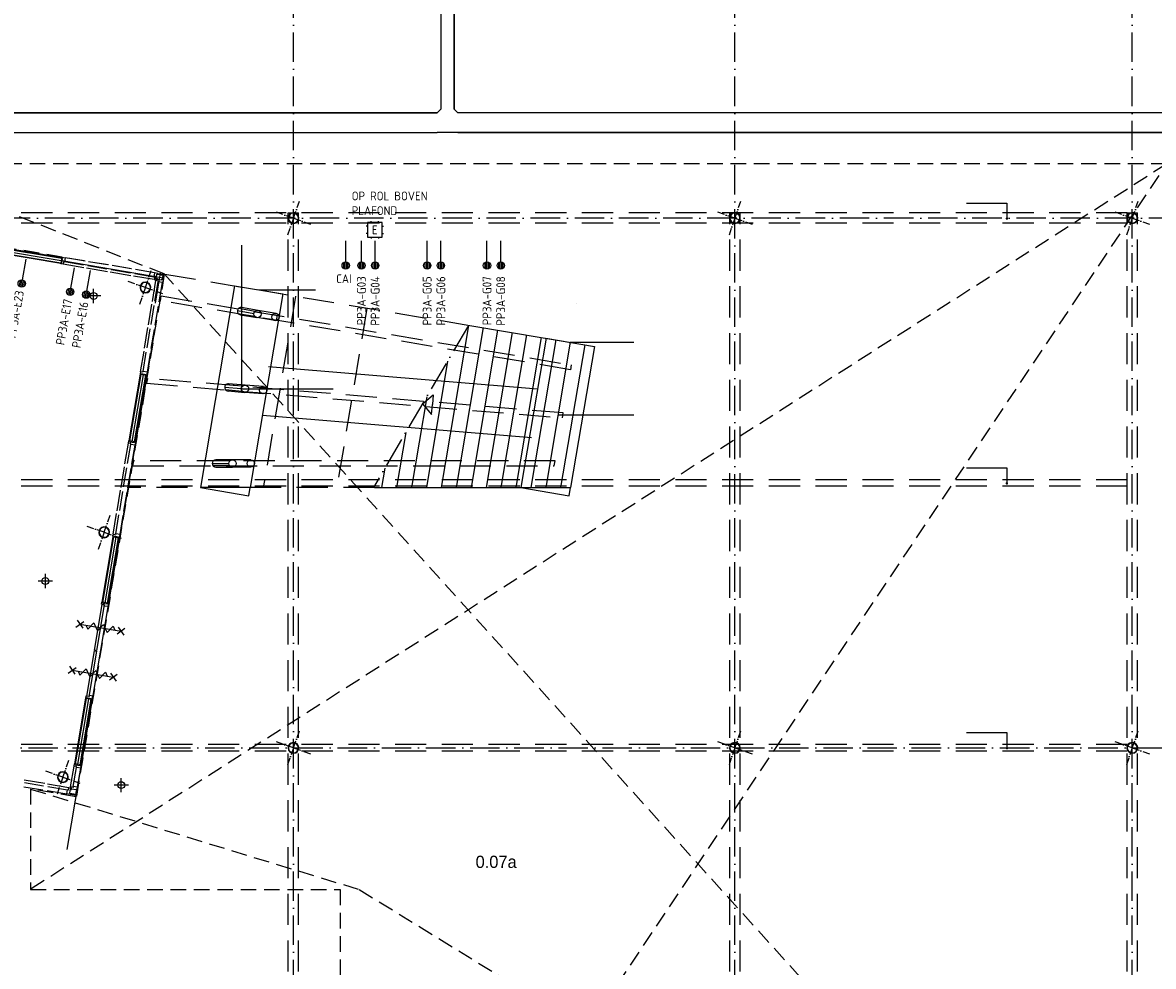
# Model space of a CAD drawing. Header units: millimetres. Extents: x 90707 to 450385, y -1262 to 949019.
# Tile 17 of 60: x 147026 to 170076, y 19153 to 38393. Entities that reach past the tile are written whole.
import ezdxf
from ezdxf.enums import TextEntityAlignment as Align

# ---------------------------------------------------------------- set-up
doc = ezdxf.new("R2010")
doc.units = ezdxf.units.MM
doc.header["$LTSCALE"] = 100
for name, pattern in [('B-SL0', [100000000.0, 0, -100000000.0]), ('DASHDOT', [9, 6, -1.5, 0, -1.5]), ('HIDDEN', [9.525, 6.35, -3.175]), ('HIDDEN2', [4.7625, 3.175, -1.5875])]:
    doc.linetypes.add(name, pattern=pattern)
doc.layers.get('0').update_dxf_attribs({"linetype": 'CONTINUOUS'})
for name, color, linetype in [('AL$7----_STRAMIEN', 1, 'DASHDOT'), ('AL$8----_HULPLIJNEN', 2, 'CONTINUOUS'), ('AL22----_BINNENWAND', 7, 'CONTINUOUS'), ('AL28----_KONSTRUKTIE', 3, 'CONTINUOUS'), ('AL31----_BUITENKOZ', 7, 'CONTINUOUS'), ('AL32----_BINNENKOZ', 7, 'CONTINUOUS'), ('AL65----_BEVEILIGING', 7, 'CONTINUOUS'), ('ALL-----_REFLIJNEN', 8, 'CONTINUOUS'), ('BOUW', 8, 'CONTINUOUS'), ('EA61303-_ARCEER', 1, 'CONTINUOUS'), ('EB63104-_ATTRIB', 2, 'CONTINUOUS'), ('EB6441--_ATTRIB', 2, 'CONTINUOUS'), ('EL63104-_LICHT-ASP230V', 3, 'CONTINUOUS'), ('EL6441--_DATACOM', 3, 'CONTINUOUS'), ('KABELGOOT', 8, 'CONTINUOUS'), ('MAATV-BETON', 1, 'CONTINUOUS'), ('MV-BINNENBESTRATING', 1, 'CONTINUOUS'), ('MV-BINNENKOZIJN', 1, 'CONTINUOUS'), ('MV-STAALKOLOM', 1, 'CONTINUOUS'), ('TRAP', 7, 'CONTINUOUS'), ('VOLGNUMMER', 7, 'CONTINUOUS')]:
    doc.layers.add(name, color=color, linetype=linetype)
doc.styles.add('1_8', font='ISO', dxfattribs={"height": 1.8})
doc.styles.add('2_0', font='iso', dxfattribs={"height": 200})
doc.styles.add('BURO-025', font='BUROFONT.shx', dxfattribs={"height": 250})
doc.styles.get("Standard").update_dxf_attribs({"font": 'iso.shx'})

# ---------------------------------------------------------------- blocks, each defined once
blk = doc.blocks.new('ES4X2')
for p, q in [((-0.45, 1.4), (-0.45, 2.6)), ((-0.15, 1.27), (-0.15, 2.73)), ((0.15, 1.27), (0.15, 2.73)), ((0.45, 1.4), (0.45, 2.6)), ((0, 1.25), (0, -3))]:
    blk.add_line(p, q)
blk.add_circle((0, 2), 0.75)
at = {"style": '1_8', "flags": 8}
for tag, p in [('NUMMER', (1.25, 3.5)), ('CODE', (-1.25, 3.5))]:
    blk.add_attdef(tag, text='', height=1.8, rotation=90, dxfattribs=at).set_placement(p, align=Align.MIDDLE_LEFT)
blk.add_attdef('M_CODE', text='', height=1.8, dxfattribs=at).set_placement((0, 0), align=Align.MIDDLE_CENTER)
blk = doc.blocks.new('ES1116A2')
for p, q in [((-1.5, 0.75), (-1.75, 0.75)), ((-0.75, 1.5), (-0.75, 1.75)), ((0.75, 1.5), (0.75, 1.75)), ((1.5, 0.75), (1.75, 0.75)), ((-1.5, -0.75), (-1.75, -0.75)), ((-0.75, -1.5), (-0.75, -1.75)), ((0.75, -1.5), (0.75, -1.75)), ((1.5, -0.75), (1.75, -0.75))]:
    blk.add_line(p, q)
blk.add_lwpolyline([(-1.5, -1.5), (1.5, -1.5), (1.5, 1.5), (-1.5, 1.5)], close=True)
at = {"style": '1_8'}
for tag, flags, p in [('VERMOGEN', 9, (-2.5, 3.5)), ('GROEP', 8, (0, 3.5)), ('SCHAK', 8, (2.5, 3.5)), ('KAST', 9, (7, 3.5)), ('DOEL', 8, (-2.5, 0))]:
    blk.add_attdef(tag, text='', height=1.8, rotation=90, dxfattribs=dict(at, flags=flags)).set_placement(p, align=Align.MIDDLE_LEFT)
at = {"style": '1_8', "flags": 8}
blk.add_attdef('TAL', text='', height=1.8, rotation=90, dxfattribs=at).set_placement((2.5, 3.5), align=Align.MIDDLE_CENTER)
for tag, p in [('NUMMER', (0, 3)), ('CODE', (0, 0))]:
    blk.add_attdef(tag, text='', height=1.8, dxfattribs=at).set_placement(p, align=Align.MIDDLE)
at = {"style": '1_8', "flags": 9}
blk.add_attdef('M_CODE', text='', height=1.8, dxfattribs=at).set_placement((0, 0), align=Align.MIDDLE_CENTER)
blk = doc.blocks.new('EH100000')
at = {"linetype": 'ByBlock'}
for p, q in [((1, 0.5), (0, 0.5)), ((1, 0.5, 1), (0, 0.5, 1)), ((0, -0.5, 1), (1, -0.5, 1)), ((1, -0.5), (0, -0.5))]:
    blk.add_line(p, q, dxfattribs=at)
at = {"linetype": 'ByBlock', "invisible_edges": 15}
for points in [[(1, -0.5), (0, -0.5), (0, 0.5), (1, 0.5)], [(0, 0.5), (1, 0.5), (1, 0.5, 1), (0, 0.5, 1)], [(0, -0.5, 1), (1, -0.5, 1), (1, -0.5), (0, -0.5)]]:
    blk.add_3dface(points, dxfattribs=at)
at = {"linetype": 'ByBlock', "style": '2_0', "flags": 8}
blk.add_attdef('FUNCTIE', text='', height=0.5, dxfattribs=at).set_placement((0.5, 0), align=Align.MIDDLE)
at = {"linetype": 'ByBlock', "flags": 9}
blk.add_attdef('SCHOT', text='', height=0.5, dxfattribs=at).set_placement((0.5, 0), align=Align.MIDDLE)
blk = doc.blocks.new('KG3IFI')
at = {"linetype": 'B-SL0'}
for p, q in [((-210, 200), (-210, -200)), ((210, -200), (210, 200)), ((-135, -275), (135, -275))]:
    blk.add_line(p, q, dxfattribs=at)
at = {"linetype": 'ByBlock'}
for points in [[(-210, 200), (0, 200), (0, 200), (210, 200)], [(-135, -275), (-135, -275), (-210, -200), (-210, -200)], [(210, -200), (210, -200), (135, -275), (135, -275)]]:
    blk.add_lwpolyline(points, dxfattribs=at)
at = {"flags": 3}
blk.add_attdef('HULPSTUK', (0, 0), '', height=1, rotation=180, dxfattribs=at)
blk = doc.blocks.new('A$Cca306792')
at = {"layer": 'AL$7----_STRAMIEN'}
for points in [[(61428, 5550), (61428, 47073)], [(70428, 5550), (70428, 47073)], [(78528, 5550), (78528, 47073)], [(52428, 24870), (80709, 24870)]]:
    blk.add_lwpolyline(points, dxfattribs=at)
at = {"layer": 'AL$7----_STRAMIEN', "color": 1}
blk.add_lwpolyline([(101068, 35670), (52728, 35670), (28083, 35670)], dxfattribs=at)
at = {"layer": 'AL$8----_HULPLIJNEN', "color": 8, "linetype": 'DASHDOT', "ltscale": 0.25}
for p, q in [((61428, 35670), (61549, 36017)), ((70428, 35670), (70549, 36017)), ((78528, 35670), (78649, 36017)), ((61428, 35670), (61081, 35790)), ((70428, 35670), (70081, 35790)), ((78528, 35670), (78181, 35790)), ((61428, 35670), (61308, 35322)), ((61428, 35670), (61776, 35549)), ((70428, 35670), (70308, 35322)), ((70428, 35670), (70776, 35549)), ((78528, 35670), (78408, 35322)), ((78528, 35670), (78876, 35549)), ((58411, 34255), (58531, 34603)), ((58411, 34255), (58063, 34375)), ((58411, 34255), (58290, 33907)), ((58411, 34255), (58758, 34135)), ((57571, 29264), (57691, 29611)), ((57571, 29264), (57223, 29384)), ((57571, 29264), (57450, 28916)), ((57571, 29264), (57918, 29143)), ((61428, 24870), (61549, 25217)), ((70428, 24870), (70549, 25217)), ((78528, 24870), (78649, 25217)), ((61428, 24870), (61081, 24990)), ((70428, 24870), (70081, 24990)), ((78528, 24870), (78181, 24990)), ((61428, 24870), (61308, 24522)), ((61428, 24870), (61776, 24749)), ((70428, 24870), (70308, 24522)), ((70428, 24870), (70776, 24749)), ((78528, 24870), (78408, 24522)), ((78528, 24870), (78876, 24749)), ((56730, 24273), (56851, 24620)), ((56730, 24273), (56383, 24393)), ((56730, 24273), (56610, 23925)), ((56730, 24273), (57078, 24152))]:
    blk.add_line(p, q, dxfattribs=at)
at = {"layer": 'AL$8----_HULPLIJNEN', "color": 8}
for p, q in [((56707, 34803), (58775, 34454)), ((58618, 33937), (58721, 34547)), ((60227, 34289), (59534, 30175)), ((61213, 34123), (60548, 30175)), ((56819, 22801), (58607, 33418)), ((66577, 33220), (66064, 30175)), ((67563, 33054), (67078, 30175)), ((60922, 32647), (66404, 32192)), ((60797, 31654), (66279, 31199)), ((60549, 30175), (59535, 30175)), ((66064, 30175), (67078, 30175))]:
    blk.add_line(p, q, dxfattribs=at)
at = {"layer": 'AL$8----_HULPLIJNEN', "color": 8, "extrusion": (0, 0, -1)}
for p, q in [((60227, 34289), (61213, 34123)), ((66572, 33221), (67563, 33054))]:
    blk.add_line(p, q, dxfattribs=at)
at = {"layer": 'AL22----_BINNENWAND', "color": 8, "linetype": 'Continuous'}
for p, q in [((55370, 35076), (56705, 34851)), ((55355, 34982), (56689, 34757)), ((58097, 31126), (58325, 32483)), ((58190, 31111), (58419, 32468)), ((57543, 27835), (57767, 29170)), ((57636, 27819), (57861, 29154)), ((56988, 24542), (57213, 25879)), ((57082, 24527), (57307, 25863))]:
    blk.add_line(p, q, dxfattribs=at)
at = {"layer": 'AL22----_BINNENWAND', "color": 8}
for p, q in [((55373, 35091), (56707, 34866)), ((56686, 34743), (55352, 34967)), ((56707, 34866), (56686, 34743)), ((58082, 31129), (58310, 32486)), ((58434, 32465), (58205, 31108)), ((58310, 32486), (58434, 32465)), ((58205, 31108), (58082, 31129)), ((57528, 27838), (57752, 29172)), ((57876, 29152), (57651, 27817)), ((57752, 29172), (57876, 29152)), ((57651, 27817), (57528, 27838)), ((56974, 24545), (57198, 25881)), ((57322, 25860), (57097, 24524)), ((57198, 25881), (57322, 25860)), ((57097, 24524), (56974, 24545))]:
    blk.add_line(p, q, dxfattribs=at)
at = {"layer": 'AL28----_KONSTRUKTIE', "color": 8}
for p, q in [((67204, 33934), (67204, 33934)), ((59534, 30175), (60520, 30009)), ((60520, 30009), (60548, 30175)), ((66064, 30175), (67050, 30009)), ((67050, 30009), (67078, 30175))]:
    blk.add_line(p, q, dxfattribs=at)
for centre, radius, start, end in [((61428, 35670), 110, 340.8893, 160.8893), ((61428, 35670), 102, 340.8893, 160.8893), ((70428, 35670), 110, 340.8893, 160.8893), ((70428, 35670), 102, 340.8893, 160.8893), ((78528, 35670), 110, 340.8893, 160.8893), ((78528, 35670), 102, 340.8893, 160.8893), ((61428, 35670), 110, 160.8893, 340.8893), ((61428, 35670), 102, 160.8893, 340.8893), ((70428, 35670), 110, 160.8893, 340.8893), ((70428, 35670), 102, 160.8893, 340.8893), ((78528, 35670), 110, 160.8893, 340.8893), ((78528, 35670), 102, 160.8893, 340.8893), ((58411, 34255), 110, 340.8893, 160.8893), ((58411, 34255), 102, 340.8893, 160.8893), ((58411, 34255), 110, 160.8893, 340.8893), ((58411, 34255), 102, 160.8893, 340.8893), ((57571, 29264), 110, 160.8893, 340.8893), ((57571, 29264), 110, 340.8893, 160.8893), ((57571, 29264), 102, 160.8893, 340.8893), ((57571, 29264), 102, 340.8893, 160.8893), ((61428, 24870), 110, 160.8893, 340.8893), ((61428, 24870), 110, 340.8893, 160.8893), ((61428, 24870), 102, 160.8893, 340.8893), ((61428, 24870), 102, 340.8893, 160.8893), ((70428, 24870), 110, 160.8893, 340.8893), ((70428, 24870), 110, 340.8893, 160.8893), ((70428, 24870), 102, 160.8893, 340.8893), ((70428, 24870), 102, 340.8893, 160.8893), ((78528, 24870), 110, 160.8893, 340.8893), ((78528, 24870), 110, 340.8893, 160.8893), ((78528, 24870), 102, 160.8893, 340.8893), ((78528, 24870), 102, 340.8893, 160.8893), ((56730, 24273), 110, 160.8893, 340.8893), ((56730, 24273), 110, 340.8893, 160.8893), ((56730, 24273), 102, 160.8893, 340.8893), ((56730, 24273), 102, 340.8893, 160.8893)]:
    blk.add_arc(centre, radius, start, end, dxfattribs=at)
at = {"layer": 'AL31----_BUITENKOZ', "color": 8, "linetype": 'Continuous'}
for p, q in [((57377, 26863), (57533, 27791)), ((57573, 27784), (57417, 26856)), ((57533, 27791), (57573, 27784)), ((57219, 25926), (57375, 26851)), ((57415, 26844), (57260, 25919)), ((57375, 26851), (57415, 26844)), ((57417, 26856), (57377, 26863)), ((57260, 25919), (57219, 25926))]:
    blk.add_line(p, q, dxfattribs=at)
at = {"layer": 'AL32----_BINNENKOZ', "color": 8, "linetype": 'HIDDEN2'}
for p, q in [((58797, 34530), (53117, 36775)), ((79230, 36774), (53117, 36775)), ((79230, 36774), (56068, 21985)), ((62473, 11736), (79230, 36774)), ((53117, 35491), (58797, 34527)), ((58797, 34527), (57003, 23874)), ((79428, 11720), (58797, 34530)), ((56070, 24031), (56068, 21981)), ((56070, 24031), (62770, 21982)), ((57003, 23874), (56070, 24031)), ((56068, 21981), (62378, 21982)), ((62378, 21982), (62378, 12360)), ((62770, 21982), (79428, 11720))]:
    blk.add_line(p, q, dxfattribs=at)
at = {"layer": 'AL32----_BINNENKOZ', "color": 8}
for p, q in [((56705, 34851), (56708, 34873)), ((56720, 34848), (56705, 34851)), ((56705, 34758), (56720, 34848)), ((56708, 34873), (56774, 34862)), ((56774, 34862), (56760, 34775)), ((57164, 34796), (56774, 34862)), ((56685, 34736), (56689, 34760)), ((56734, 34727), (56685, 34736)), ((56689, 34760), (56705, 34758)), ((56743, 34778), (56734, 34727)), ((57158, 34656), (56734, 34727)), ((56760, 34775), (56743, 34778)), ((57149, 34709), (56760, 34775)), ((57636, 34576), (57213, 34647)), ((57628, 34629), (57238, 34694)), ((57642, 34716), (57253, 34781)), ((58106, 34548), (57716, 34614)), ((58120, 34635), (57731, 34701)), ((58599, 34555), (58209, 34620)), ((58114, 34495), (57691, 34566)), ((58592, 34415), (58169, 34486)), ((58584, 34468), (58195, 34533)), ((58553, 33971), (58624, 34394)), ((58599, 34555), (58584, 34468)), ((58584, 34468), (58601, 34465)), ((58601, 34465), (58592, 34415)), ((58592, 34415), (58642, 34406)), ((58665, 34543), (58599, 34555)), ((58606, 33979), (58672, 34369)), ((58624, 34394), (58633, 34443)), ((58675, 34386), (58624, 34394)), ((58630, 34434), (58645, 34524)), ((58646, 34431), (58630, 34434)), ((58633, 34443), (58657, 34439)), ((58642, 34406), (58646, 34431)), ((58645, 34524), (58661, 34522)), ((58657, 34439), (58655, 34423)), ((58655, 34423), (58745, 34408)), ((58661, 34522), (58665, 34543)), ((58662, 34526), (58766, 34508)), ((58665, 34543), (58787, 34523)), ((58672, 34369), (58675, 34386)), ((58759, 34354), (58672, 34369)), ((58693, 33965), (58759, 34354)), ((58745, 34408), (58748, 34424)), ((58748, 34424), (58770, 34420)), ((58766, 34508), (58752, 34423)), ((58770, 34420), (58759, 34354)), ((58787, 34523), (58770, 34420)), ((58473, 33493), (58544, 33916)), ((58526, 33501), (58591, 33891)), ((58613, 33486), (58678, 33876)), ((58392, 33015), (58463, 33438)), ((58445, 33023), (58511, 33412)), ((58532, 33008), (58598, 33398)), ((58312, 32536), (58383, 32959)), ((58365, 32545), (58430, 32934)), ((58452, 32530), (58517, 32919)), ((58312, 32536), (58303, 32487)), ((58362, 32528), (58312, 32536)), ((58365, 32545), (58362, 32528)), ((58452, 32530), (58365, 32545)), ((58440, 32464), (58452, 32530)), ((58303, 32487), (58328, 32483)), ((58328, 32483), (58331, 32499)), ((58331, 32499), (58421, 32483)), ((58421, 32483), (58419, 32468)), ((58419, 32468), (58440, 32464)), ((58067, 31081), (58075, 31130)), ((58075, 31130), (58100, 31126)), ((58100, 31126), (58097, 31110)), ((57995, 30658), (58067, 31081)), ((58049, 30666), (58114, 31055)), ((58117, 31072), (58067, 31081)), ((58097, 31110), (58188, 31095)), ((58114, 31055), (58117, 31072)), ((58201, 31041), (58114, 31055)), ((58135, 30651), (58201, 31041)), ((58188, 31095), (58190, 31111)), ((58190, 31111), (58212, 31107)), ((58212, 31107), (58201, 31041)), ((57915, 30179), (57986, 30602)), ((57968, 30188), (58034, 30577)), ((58055, 30173), (58120, 30563)), ((57834, 29701), (57906, 30124)), ((57887, 29709), (57953, 30099)), ((57974, 29695), (58040, 30084)), ((57754, 29223), (57825, 29646)), ((57807, 29231), (57873, 29621)), ((57894, 29216), (57959, 29606)), ((57754, 29223), (57746, 29173)), ((57746, 29173), (57770, 29169)), ((57804, 29214), (57754, 29223)), ((57770, 29169), (57773, 29185)), ((57773, 29185), (57864, 29170)), ((57807, 29231), (57804, 29214)), ((57894, 29216), (57807, 29231)), ((57864, 29170), (57861, 29154)), ((57861, 29154), (57883, 29150)), ((57883, 29150), (57894, 29216)), ((57514, 27796), (57521, 27839)), ((57580, 27785), (57514, 27796)), ((57521, 27839), (57546, 27835)), ((57546, 27835), (57543, 27819)), ((57543, 27819), (57631, 27804)), ((57576, 27761), (57580, 27785)), ((57647, 27750), (57576, 27761)), ((57631, 27804), (57633, 27820)), ((57633, 27820), (57658, 27816)), ((57658, 27816), (57647, 27750)), ((57199, 25925), (57192, 25882)), ((57192, 25882), (57216, 25878)), ((57265, 25914), (57199, 25925)), ((57216, 25878), (57219, 25894)), ((57219, 25894), (57307, 25879)), ((57269, 25937), (57265, 25914)), ((57340, 25925), (57269, 25937)), ((57307, 25879), (57304, 25863)), ((57304, 25863), (57329, 25859)), ((57329, 25859), (57340, 25925)), ((56887, 24074), (56958, 24497)), ((56940, 24082), (57006, 24472)), ((56958, 24497), (56967, 24546)), ((57009, 24488), (56958, 24497)), ((56967, 24546), (56991, 24542)), ((56991, 24542), (56989, 24526)), ((56989, 24526), (57079, 24511)), ((57006, 24472), (57009, 24488)), ((57093, 24457), (57006, 24472)), ((57027, 24067), (57093, 24457)), ((57079, 24511), (57082, 24527)), ((57082, 24527), (57104, 24523)), ((57104, 24523), (57093, 24457)), ((55939, 24218), (56362, 24147)), ((55933, 24078), (56322, 24013)), ((55947, 24165), (56337, 24099)), ((56411, 23998), (56810, 23930)), ((56417, 24138), (56850, 24065)), ((56425, 24084), (56825, 24017)), ((56810, 23930), (56825, 24017)), ((56825, 24017), (56842, 24014)), ((56842, 24014), (56850, 24065)), ((56850, 24065), (56899, 24056)), ((56879, 24034), (56864, 23944)), ((56887, 24074), (56879, 24024)), ((56895, 24032), (56879, 24034)), ((56879, 24024), (56903, 24020)), ((56937, 24065), (56887, 24074)), ((56899, 24056), (56895, 24032)), ((56903, 24020), (56906, 24036)), ((56906, 24036), (56997, 24021)), ((56940, 24082), (56937, 24065)), ((57027, 24067), (56940, 24082)), ((56998, 24004), (56984, 23919)), ((56997, 24021), (56994, 24005)), ((56994, 24005), (57016, 24001)), ((57016, 24001), (56999, 23899)), ((57016, 24001), (57027, 24067)), ((56876, 23919), (56810, 23930)), ((56864, 23944), (56880, 23941)), ((56880, 23941), (56876, 23919)), ((56999, 23899), (56876, 23919)), ((56984, 23919), (56879, 23937))]:
    blk.add_line(p, q, dxfattribs=at)
at = {"layer": 'AL65----_BEVEILIGING', "color": 8, "linetype": 'Continuous'}
for p, q in [((56996, 27333), (57157, 27448)), ((57019, 27471), (57134, 27310)), ((57076, 27391), (57915, 27249)), ((57200, 27370), (57236, 27288)), ((57236, 27288), (57360, 27419)), ((57360, 27419), (57397, 27337)), ((57397, 27337), (57434, 27254)), ((57434, 27254), (57557, 27386)), ((57557, 27386), (57594, 27303)), ((57594, 27303), (57631, 27221)), ((57631, 27221), (57754, 27352)), ((57754, 27352), (57791, 27270)), ((57834, 27192), (57995, 27307)), ((57857, 27330), (57972, 27169)), ((56838, 26395), (56999, 26510)), ((56861, 26533), (56976, 26372)), ((56918, 26452), (57757, 26311)), ((57042, 26431), (57078, 26349)), ((57078, 26349), (57202, 26481)), ((57202, 26481), (57239, 26398)), ((57239, 26398), (57276, 26316)), ((57276, 26316), (57399, 26447)), ((57399, 26447), (57436, 26365)), ((57436, 26365), (57473, 26283)), ((57473, 26283), (57596, 26414)), ((57596, 26414), (57633, 26332)), ((57676, 26254), (57837, 26369)), ((57699, 26392), (57814, 26230))]:
    blk.add_line(p, q, dxfattribs=at)
at = {"layer": 'ALL-----_REFLIJNEN', "color": 8, "linetype": 'Continuous'}
for p, q in [((55362, 35029), (56697, 34804)), ((58143, 31118), (58372, 32475)), ((57589, 27827), (57814, 29162)), ((57035, 24535), (57260, 25871))]:
    blk.add_line(p, q, dxfattribs=at)
at = {"layer": 'MAATV-BETON', "color": 8}
for p, q in [((60380, 32191), (60380, 35115)), ((60720, 34206), (61879, 34206)), ((67070, 33137), (68368, 33137)), ((60380, 32191), (62241, 32191)), ((66821, 31656), (68368, 31656))]:
    blk.add_line(p, q, dxfattribs=at)
at = {"layer": 'MV-BINNENBESTRATING', "color": 8}
for p, q in [((57355, 33936), (57355, 34227)), ((57500, 34082), (57210, 34082)), ((56372, 28125), (56372, 28415)), ((56518, 28270), (56227, 28270)), ((57919, 23965), (57919, 24255)), ((57919, 23965), (57919, 24255)), ((58064, 24110), (57774, 24110)), ((58064, 24110), (57774, 24110))]:
    blk.add_line(p, q, dxfattribs=at)
at = {"layer": 'MV-BINNENKOZIJN'}
for p, q in [((75150, 35977), (75972, 35977)), ((75972, 35977), (75972, 35659)), ((75150, 30580), (75972, 30580)), ((75972, 30580), (75972, 30262)), ((75150, 25181), (75972, 25181)), ((75972, 25181), (75972, 24863))]:
    blk.add_line(p, q, dxfattribs=at)
at = {"layer": 'MV-BINNENKOZIJN', "color": 2, "linetype": 'HIDDEN'}
for p, q in [((78423, 35776), (53434, 35776)), ((78423, 35565), (53434, 35565)), ((78423, 30337), (53434, 30337)), ((78423, 30202), (53434, 30202)), ((78423, 24937), (53434, 24937)), ((78423, 24802), (53434, 24802))]:
    blk.add_line(p, q, dxfattribs=at)
at = {"layer": 'MV-BINNENKOZIJN', "color": 6}
for p, q in [((61323, 35776), (61533, 35776)), ((70323, 35776), (70533, 35776)), ((78423, 35776), (78633, 35776))]:
    blk.add_line(p, q, dxfattribs=at)
at = {"layer": 'MV-BINNENKOZIJN', "color": 2, "linetype": 'HIDDEN'}
for points in [[(61323, 11736), (61323, 35776)], [(61533, 11736), (61533, 35776)], [(70323, 11736), (70323, 35776)], [(70533, 11736), (70533, 35776)], [(78423, 11736), (78423, 35776)], [(78633, 11736), (78633, 35776)]]:
    blk.add_lwpolyline(points, dxfattribs=at)
at = {"layer": 'MV-BINNENKOZIJN', "const_width": 25}
for points in [[(75960, 35659, 1), (75985, 35659, 1)], [(75960, 30262, 1), (75985, 30262, 1)], [(75960, 24863, 1), (75985, 24863, 1)]]:
    blk.add_lwpolyline(points, format="xyb", close=True, dxfattribs=at)
at = {"layer": 'MV-STAALKOLOM', "color": 8}
for centre in [(57355, 34082), (56372, 28270), (57919, 24110), (57919, 24110)]:
    blk.add_circle(centre, 70.2, dxfattribs=at)
at = {"layer": 'TRAP', "color": 8, "linetype": 'HIDDEN'}
for p, q in [((58809, 34528), (65022, 33482)), ((58718, 33985), (58734, 34084)), ((67076, 32578), (58718, 33985)), ((58734, 34084), (67093, 32677)), ((61472, 34080), (60814, 30175)), ((61074, 33727), (60708, 33788)), ((62928, 33834), (62313, 30179)), ((61049, 33579), (60684, 33640)), ((67093, 32677), (67076, 32578)), ((58451, 32401), (58434, 32302)), ((58434, 32302), (66911, 31598)), ((66928, 31697), (58451, 32401)), ((60804, 32086), (60435, 32116)), ((60817, 32235), (60447, 32266)), ((66911, 31598), (66928, 31697)), ((58168, 30718), (58151, 30618)), ((66763, 30718), (58168, 30718)), ((60559, 30743), (60188, 30743)), ((66746, 30618), (66763, 30718)), ((58151, 30618), (66746, 30618)), ((60559, 30593), (60188, 30593)), ((63081, 30175), (58076, 30175))]:
    blk.add_line(p, q, dxfattribs=at)
at = {"layer": 'TRAP', "color": 8}
for p, q in [((60287, 33783), (60622, 33727)), ((60299, 33728), (60634, 33672)), ((60316, 33831), (60651, 33774)), ((60348, 33697), (60684, 33640)), ((60708, 33788), (60373, 33845)), ((61087, 33599), (61099, 33673)), ((64998, 33482), (64442, 30175)), ((65295, 33436), (64746, 30175)), ((65022, 33482), (67366, 33087)), ((65591, 33386), (65050, 30175)), ((65887, 33336), (65354, 30175)), ((66182, 33287), (65659, 30175)), ((66478, 33233), (65963, 30175)), ((66774, 33187), (66267, 30175)), ((67070, 33137), (66571, 30175)), ((67366, 33087), (66875, 30175)), ((64572, 32755), (64138, 30175)), ((60053, 32276), (60391, 32247)), ((60447, 32266), (60108, 32294)), ((60027, 32225), (60366, 32197)), ((60044, 32172), (60383, 32144)), ((60096, 32145), (60435, 32116)), ((64060, 31883), (64276, 32066)), ((64276, 32066), (64260, 31867)), ((64145, 32028), (63833, 30175)), ((64060, 31883), (64243, 31667)), ((64243, 31667), (64260, 31867)), ((63719, 31301), (63529, 30175)), ((59772, 30668), (60113, 30668)), ((60134, 30720), (59793, 30720)), ((60188, 30743), (59847, 30743)), ((60134, 30616), (59793, 30616)), ((59847, 30593), (60188, 30593)), ((63292, 30573), (63225, 30175)), ((63081, 30175), (66875, 30175))]:
    blk.add_line(p, q, dxfattribs=at)
at = {"layer": 'TRAP', "color": 8, "linetype": 'DASHDOT'}
blk.add_line((64998, 33482), (63058, 30175), dxfattribs=at)
at = {"layer": 'TRAP', "color": 8}
for centre in [(60696, 33714), (61062, 33653), (60441, 32191), (60811, 32160), (60188, 30668), (60559, 30668)]:
    blk.add_circle(centre, 75, dxfattribs=at)
for centre, start, end in [((60361, 33771), 80.4447, 260.4447), ((60102, 32219), 85.2558, 265.2558), ((59847, 30668), 90, 270)]:
    blk.add_arc(centre, 75, start, end, dxfattribs=at)
at = {"layer": 'KABELGOOT', "zscale": 60}
for p, xscale, yscale, rotation in [((64569, 37891), 7723.999999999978, 270, 90), ((64359, 37616), 23591.03645828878, 400, 179.9999999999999)]:
    blk.add_blockref('EH100000', p, dxfattribs=dict(at, xscale=xscale, yscale=yscale, rotation=rotation))
at = {"layer": 'KABELGOOT', "rotation": 179.9999999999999}
blk.add_blockref('KG3IFI', (64569, 37616), dxfattribs=at)
at = {"layer": 'KABELGOOT', "xscale": 14483.83556155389, "yscale": 400, "zscale": 60}
blk.add_blockref('EH100000', (64779, 37616), dxfattribs=at)
at = {"layer": 'BOUW', "style": 'BURO-025'}
blk.add_text('0.07a', height=250, dxfattribs=at).set_placement((65142, 22422))
at = {"layer": 'VOLGNUMMER', "color": 252, "linetype": 'ByBlock'}
for tag, p in [('0.28', (16187, 74214)), ('0.17', (62961, 72994)), ('0.16', (78893, 73105)), ('0.29', (35887, 72529)), ('0.18', (53124, 64542)), ('0.701', (85482, 63517)), ('0.30', (29366, 63128)), ('0.32', (36092, 63166)), ('0.12', (90689, 63024)), ('0.29A', (33165, 62745)), ('0.30', (38191, 61494)), ('0.19', (61479, 61433)), ('0.27', (17657, 61363)), ('0.14', (89762, 60088)), ('0.33', (45869, 59450)), ('0.15', (73454, 57402)), ('0.801', (112714, 57073)), ('0.25', (28058, 57013)), ('0.18A', (61029, 56759)), ('0.26A', (36299, 54851)), ('0.20', (60895, 53506)), ('0.800', (90980, 50804)), ('0.25A', (73288, 48435)), ('0.21', (58702, 48178)), ('0.300', (94483, 48257)), ('0.24', (35041, 47783)), ('0.102', (87631, 47613)), ('0.26', (18559, 46119)), ('0.203', (95795, 46197)), ('0.802', (68387, 42721)), ('0.204', (95497, 42149)), ('0.07B', (66790, 38909)), ('0.702', (95327, 36513))]:
    blk.add_attdef(tag, text='', height=250, dxfattribs=at).set_placement(p, align=Align.MIDDLE_CENTER)
at = {"layer": 'VOLGNUMMER', "color": 8, "linetype": 'ByBlock'}
blk.add_attdef('0.600', text='', height=250, dxfattribs=at).set_placement((96800, 48300), align=Align.MIDDLE_CENTER)

msp = doc.modelspace()

# ---------------------------------------------------------------- block references
at = {"layer": 'EL63104-_LICHT-ASP230V'}
ref = msp.add_blockref('ES1116A2', (154205, 34167), dxfattribs=dict(at, xscale=100, yscale=100, zscale=100))
ref.add_attrib('CODE', 'E', dxfattribs={"layer": 'EB63104-_ATTRIB', "color": 1, "height": 180, "style": '1_8', "flags": 8}).set_placement((154205, 34167), align=Align.MIDDLE)
at = {"layer": 'EL6441--_DATACOM'}
msp.add_blockref('A$Cca306792', (91118, -1262), dxfattribs=at)
ref = msp.add_blockref('ES4X2', (153612, 33641), dxfattribs=dict(at, xscale=100, yscale=100, zscale=100, rotation=180))
ref.add_attrib('CODE', 'CAI', dxfattribs={"layer": 'EB6441--_ATTRIB', "color": 1, "height": 180, "style": '1_8', "flags": 8}).set_placement((153732, 33171), align=Align.MIDDLE_RIGHT)
ref = msp.add_blockref('ES4X2', (153932, 33641), dxfattribs=dict(at, xscale=100, yscale=100, zscale=100, rotation=180))
ref.add_attrib('CODE', 'PP3A-G03', dxfattribs={"layer": 'EB6441--_ATTRIB', "color": 1, "height": 180, "rotation": 90, "style": '1_8', "flags": 8}).set_placement((153932, 33221), align=Align.MIDDLE_RIGHT)
ref = msp.add_blockref('ES4X2', (154212, 33641), dxfattribs=dict(at, xscale=100, yscale=100, zscale=100, rotation=180))
ref.add_attrib('CODE', 'PP3A-G04', dxfattribs={"layer": 'EB6441--_ATTRIB', "color": 1, "height": 180, "rotation": 90, "style": '1_8', "flags": 8}).set_placement((154212, 33221), align=Align.MIDDLE_RIGHT)
ref = msp.add_blockref('ES4X2', (155272, 33641), dxfattribs=dict(at, xscale=100, yscale=100, zscale=100, rotation=180))
ref.add_attrib('CODE', 'PP3A-G05', dxfattribs={"layer": 'EB6441--_ATTRIB', "color": 1, "height": 180, "rotation": 90, "style": '1_8', "flags": 8}).set_placement((155272, 33221), align=Align.MIDDLE_RIGHT)
ref = msp.add_blockref('ES4X2', (155552, 33641), dxfattribs=dict(at, xscale=100, yscale=100, zscale=100, rotation=180))
ref.add_attrib('CODE', 'PP3A-G06', dxfattribs={"layer": 'EB6441--_ATTRIB', "color": 1, "height": 180, "rotation": 90, "style": '1_8', "flags": 8}).set_placement((155552, 33221), align=Align.MIDDLE_RIGHT)
ref = msp.add_blockref('ES4X2', (156492, 33641), dxfattribs=dict(at, xscale=100, yscale=100, zscale=100, rotation=180))
ref.add_attrib('CODE', 'PP3A-G07', dxfattribs={"layer": 'EB6441--_ATTRIB', "color": 1, "height": 180, "rotation": 90, "style": '1_8', "flags": 8}).set_placement((156492, 33221), align=Align.MIDDLE_RIGHT)
ref = msp.add_blockref('ES4X2', (156772, 33641), dxfattribs=dict(at, xscale=100, yscale=100, zscale=100, rotation=180))
ref.add_attrib('CODE', 'PP3A-G08', dxfattribs={"layer": 'EB6441--_ATTRIB', "color": 1, "height": 180, "rotation": 90, "style": '1_8', "flags": 8}).set_placement((156772, 33221), align=Align.MIDDLE_RIGHT)
ref = msp.add_blockref('ES4X2', (147043, 33272), dxfattribs=dict(at, xscale=99.99999999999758, yscale=99.99999999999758, zscale=99.99999999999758, rotation=169.8693733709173))
ref.add_attrib('CODE', 'PP3A-E23', dxfattribs={"layer": 'EB6441--_ATTRIB', "color": 1, "height": 180, "rotation": 79.8694, "style": '1_8', "flags": 8}).set_placement((146967, 32928), align=Align.MIDDLE_RIGHT)
ref = msp.add_blockref('ES4X2', (148030, 33100), dxfattribs=dict(at, xscale=99.99999999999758, yscale=99.99999999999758, zscale=99.99999999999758, rotation=169.8693733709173))
ref.add_attrib('CODE', 'PP3A-E17', dxfattribs={"layer": 'EB6441--_ATTRIB', "color": 1, "height": 180, "rotation": 79.8694, "style": '1_8', "flags": 8}).set_placement((147953, 32755), align=Align.MIDDLE_RIGHT)
ref = msp.add_blockref('ES4X2', (148359, 33044), dxfattribs=dict(at, xscale=99.99999999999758, yscale=99.99999999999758, zscale=99.99999999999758, rotation=169.8693733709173))
ref.add_attrib('CODE', 'PP3A-E16', dxfattribs={"layer": 'EB6441--_ATTRIB', "color": 1, "height": 180, "rotation": 79.8694, "style": '1_8', "flags": 8}).set_placement((148282, 32700), align=Align.MIDDLE_RIGHT)

# ---------------------------------------------------------------- texts
at = {"layer": 'EA61303-_ARCEER', "insert": (153735, 34949), "char_height": 180, "width": 1550, "attachment_point": 1}
msp.add_mtext('{\\Fiso.shx;OP ROL BOVEN PLAFOND}', dxfattribs=at)

doc.saveas('drawing.dxf')
